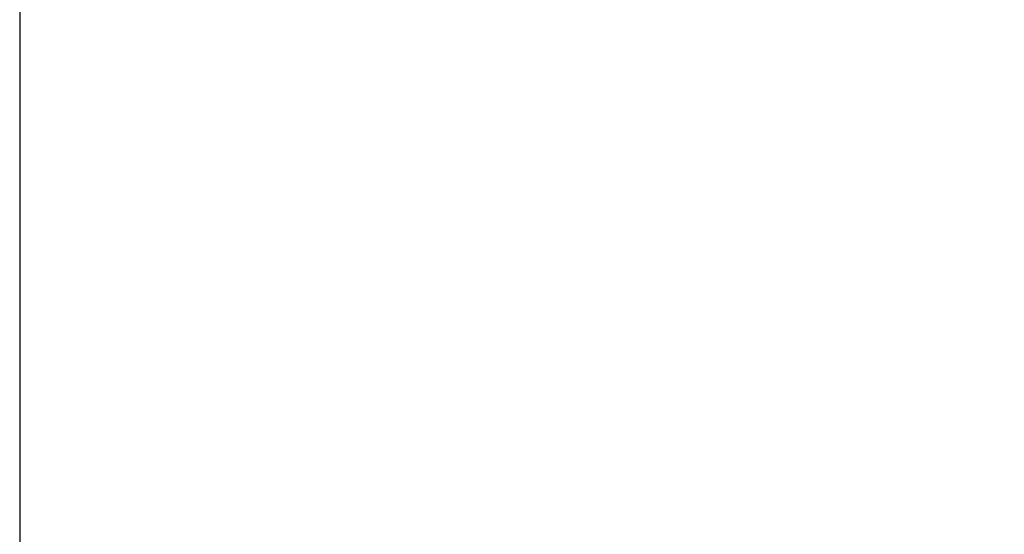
# Model space of a CAD drawing. Header units: metres. Extents: x 63115 to 703450, y -261936 to -53969.
# Tile 125 of 256: x 155831.8 to 155842.54, y -134568.32 to -134562.71. Entities that reach past the tile are written whole.
import ezdxf

# ---------------------------------------------------------------- set-up
doc = ezdxf.new("R2010")
doc.units = ezdxf.units.M
doc.linetypes.add('DASHDOT2', pattern=[12.7, 6.35, -3.175, 0, -3.175])
doc.layers.add('_01-STRAMIENEN', color=253, linetype='DASHDOT2')
doc.layers.add('_03-PROJECTION', color=1, linetype='Continuous')
doc.layers.add('_01Hulplijnen', color=6, linetype='Continuous', plot=False)

# ---------------------------------------------------------------- blocks, each defined once
blk = doc.blocks.new('*U396')
at = {"layer": '_01-STRAMIENEN'}
blk.add_lwpolyline([(-5100, 5487.358), (-5100, -4768.642)], dxfattribs=at)
at = {"layer": '_01Hulplijnen'}
blk.add_lwpolyline([(-5100, 5487.358), (-5100, -4768.642)], dxfattribs=at)
blk = doc.blocks.new('*U255')
at = {"layer": '_01Hulplijnen'}
blk.add_lwpolyline([(-5100, -766.03), (-5100, -4752.839)], dxfattribs=at)

msp = doc.modelspace()

# ---------------------------------------------------------------- linework, layer by layer
at = {"layer": '_03-PROJECTION'}
for start_param, end_param in [(5.35272, 10.194284), (0.531155, 2.601165)]:
    msp.add_ellipse((160931.8, -130410.606), major_axis=(-6500, 0), ratio=0.638462, start_param=start_param, end_param=end_param, dxfattribs=at)

# ---------------------------------------------------------------- block references
for name in ['*U396', '*U255']:
    msp.add_blockref(name, (160931.8, -130410.606), dxfattribs=at)

doc.saveas('drawing.dxf')
